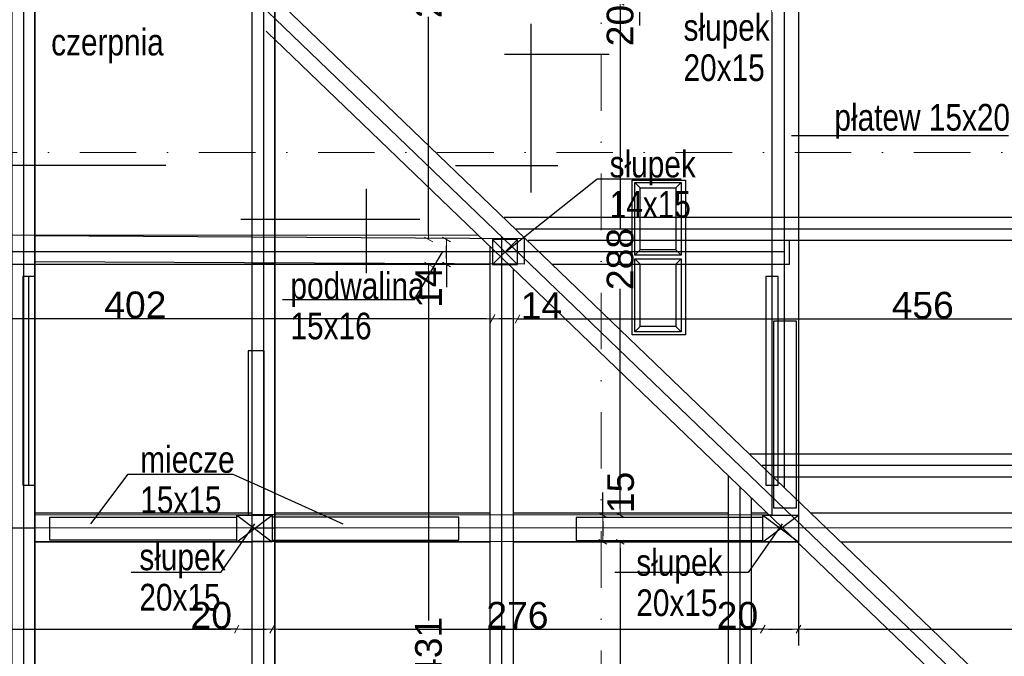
# Model space of a CAD drawing. Header units: millimetres. Extents: x 77315 to 2132699, y -120257 to -89040.
# Tile 47 of 56: x 646808 to 652347, y -114449 to -110870. Entities that reach past the tile are written whole.
import ezdxf

# ---------------------------------------------------------------- set-up
doc = ezdxf.new("R2010")
doc.units = ezdxf.units.MM
doc.header["$MEASUREMENT"] = 0
doc.linetypes.add('Dot & Dashed', pattern=[670.277762, 317.5, -176.388889, 0, -176.388874])
for name, color, linetype in [('DIM MALY', 7, 'Continuous'), ('drewno', 7, 'Continuous'), ('Nowe_0', 7, 'Continuous'), ('Nowe_Interior - Lamp', 7, 'Continuous'), ('opisy inne', 7, 'Continuous'), ('OSIE', 7, 'Continuous'), ('platew', 7, 'Continuous'), ('podwaliny', 7, 'Continuous'), ('Structural - Grid', 7, 'Continuous'), ('wiezba', 7, 'Continuous')]:
    doc.layers.add(name, color=color, linetype=linetype)
doc.styles.add('STYL_AUTOMATYCZNY_2', font='arial.ttf')
doc.styles.add('STYL_AUTOMATYCZNY_3', font='arial.ttf', dxfattribs={"width": 0.8})
doc.dimstyles.new('STYL_AUTOMATYCZNY__8', dxfattribs={"dimtxt": 150, "dimasz": 34.231941, "dimexe": 0.18, "dimexo": 0.0625, "dimgap": 0, "dimtad": 1, "dimdec": 0, "dimlfac": 0.1, "dimzin": 0, "dimdsep": 46, "dimtxsty": 'STYL_AUTOMATYCZNY_2', "dimblk": 'ARROWHEAD_2', "dimblk1": 'ARROWHEAD_2', "dimblk2": 'ARROWHEAD_2', "dimcen": 0.09, "dimse1": 1, "dimse2": 1, "dimclrd": 5, "dimclre": 5, "dimclrt": 1, "dimadec": 0, "dimazin": 0, "dimtfac": 1, "dimtdec": 4, "dimtmove": 0, "dimatfit": 3, "dimfxl": 0, "dimtolj": 1, "dimtzin": 0, "dimarcsym": 0})
doc.dimstyles.new('STYL_AUTOMATYCZNY__9', dxfattribs={"dimtxt": 150, "dimasz": 34.231941, "dimexe": 0.18, "dimexo": 0.0625, "dimgap": 0, "dimtad": 1, "dimtih": 1, "dimtoh": 1, "dimdec": 0, "dimlfac": 0.1, "dimzin": 0, "dimdsep": 46, "dimtxsty": 'STYL_AUTOMATYCZNY_2', "dimblk": 'ARROWHEAD_2', "dimblk1": 'ARROWHEAD_2', "dimblk2": 'ARROWHEAD_2', "dimcen": 0.09, "dimse1": 1, "dimse2": 1, "dimclrd": 5, "dimclre": 5, "dimclrt": 1, "dimadec": 0, "dimazin": 0, "dimtfac": 1, "dimtdec": 4, "dimtmove": 0, "dimatfit": 3, "dimfxl": 0, "dimtolj": 1, "dimtzin": 0, "dimarcsym": 0})

# ---------------------------------------------------------------- blocks, each defined once
blk = doc.blocks.new('ARROWHEAD_2')
at = {"color": 0, "linetype": 'Continuous', "lineweight": 0}
for p, q in [((0, 0), (-1, 0)), ((-0.38, -0.66), (0.38, 0.66))]:
    blk.add_line(p, q, dxfattribs=at)
blk = doc.blocks.new('*D1227', base_point=(536116.7, -11361.7))
at = {"layer": 'Defpoints', "color": 0}
for p in [(648028.9, -113942.9), (648228.9, -113942.9), (648228.9, -114296.4)]:
    blk.add_point(p, dxfattribs=at)
at = {"layer": 'DIM MALY', "color": 5, "lineweight": -2}
for p, q in [((647994.6, -114296.4), (647777.7, -114296.4)), ((648028.9, -114296.4), (647994.6, -114296.4)), ((648063.1, -114296.4), (648194.6, -114296.4))]:
    blk.add_line(p, q, dxfattribs=at)
at = {"layer": 'DIM MALY', "color": 5, "lineweight": -2, "xscale": 34.23194115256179, "yscale": 34.23194115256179, "zscale": 34.23194115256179, "rotation": 180}
blk.add_blockref('ARROWHEAD_2', (648028.9, -114296.4), dxfattribs=at)
at = {"layer": 'DIM MALY', "color": 5, "lineweight": -2, "xscale": 34.23194115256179, "yscale": 34.23194115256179, "zscale": 34.23194115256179}
blk.add_blockref('ARROWHEAD_2', (648228.9, -114296.4), dxfattribs=at)
at = {"layer": 'DIM MALY', "color": 1, "insert": (647886.2, -114219.8), "char_height": 150, "attachment_point": 5, "style": 'STYL_AUTOMATYCZNY_2'}
blk.add_mtext('\\A1;20', dxfattribs=at)
blk = doc.blocks.new('*D1228', base_point=(536116.7, -11361.7))
at = {"layer": 'Defpoints', "color": 0}
for p in [(643738.9, -113934.4), (648028.9, -113942.9), (648028.9, -114296.4)]:
    blk.add_point(p, dxfattribs=at)
at = {"layer": 'DIM MALY', "color": 5, "lineweight": -2}
blk.add_line((643773.1, -114296.4), (647994.6, -114296.4), dxfattribs=at)
at = {"layer": 'DIM MALY', "color": 5, "lineweight": -2, "xscale": 34.23194115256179, "yscale": 34.23194115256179, "zscale": 34.23194115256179, "rotation": 180}
blk.add_blockref('ARROWHEAD_2', (643738.9, -114296.4), dxfattribs=at)
at = {"layer": 'DIM MALY', "color": 5, "lineweight": -2, "xscale": 34.23194115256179, "yscale": 34.23194115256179, "zscale": 34.23194115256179}
blk.add_blockref('ARROWHEAD_2', (648028.9, -114296.4), dxfattribs=at)
at = {"layer": 'DIM MALY', "color": 1, "insert": (645883.5, -114219.8), "char_height": 150, "attachment_point": 5, "style": 'STYL_AUTOMATYCZNY_2'}
blk.add_mtext('\\A1;429', dxfattribs=at)
blk = doc.blocks.new('*D1229', base_point=(536116.7, -11361.7))
at = {"layer": 'Defpoints', "color": 0}
for p in [(648028.9, -113942.9), (648228.9, -113942.9), (648228.9, -114296.4)]:
    blk.add_point(p, dxfattribs=at)
at = {"layer": 'DIM MALY', "color": 5, "lineweight": -2}
for p, q in [((647994.6, -114296.4), (647777.7, -114296.4)), ((648028.9, -114296.4), (647994.6, -114296.4)), ((648063.1, -114296.4), (648194.6, -114296.4))]:
    blk.add_line(p, q, dxfattribs=at)
at = {"layer": 'DIM MALY', "color": 5, "lineweight": -2, "xscale": 34.23194115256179, "yscale": 34.23194115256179, "zscale": 34.23194115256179, "rotation": 180}
blk.add_blockref('ARROWHEAD_2', (648028.9, -114296.4), dxfattribs=at)
at = {"layer": 'DIM MALY', "color": 5, "lineweight": -2, "xscale": 34.23194115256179, "yscale": 34.23194115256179, "zscale": 34.23194115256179}
blk.add_blockref('ARROWHEAD_2', (648228.9, -114296.4), dxfattribs=at)
at = {"layer": 'DIM MALY', "color": 1, "insert": (647886.2, -114219.8), "char_height": 150, "attachment_point": 5, "style": 'STYL_AUTOMATYCZNY_2'}
blk.add_mtext('\\A1;20', dxfattribs=at)
blk = doc.blocks.new('*D1230', base_point=(536116.7, -11361.7))
at = {"layer": 'Defpoints', "color": 0}
for p in [(648228.9, -113712.9), (650988.9, -114114.4), (650988.9, -114296.4)]:
    blk.add_point(p, dxfattribs=at)
at = {"layer": 'DIM MALY', "color": 5, "lineweight": -2}
blk.add_line((648263.1, -114296.4), (650954.7, -114296.4), dxfattribs=at)
at = {"layer": 'DIM MALY', "color": 5, "lineweight": -2, "xscale": 34.23194115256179, "yscale": 34.23194115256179, "zscale": 34.23194115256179, "rotation": 180}
blk.add_blockref('ARROWHEAD_2', (648228.9, -114296.4), dxfattribs=at)
at = {"layer": 'DIM MALY', "color": 5, "lineweight": -2, "xscale": 34.23194115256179, "yscale": 34.23194115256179, "zscale": 34.23194115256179}
blk.add_blockref('ARROWHEAD_2', (650988.9, -114296.4), dxfattribs=at)
at = {"layer": 'DIM MALY', "color": 1, "insert": (649608.5, -114219.8), "char_height": 150, "attachment_point": 5, "style": 'STYL_AUTOMATYCZNY_2'}
blk.add_mtext('\\A1;276', dxfattribs=at)
blk = doc.blocks.new('*D1231', base_point=(536116.7, -11361.7))
at = {"layer": 'Defpoints', "color": 0}
for p in [(651188.9, -113932), (650988.9, -114044.4), (651188.9, -114296.4)]:
    blk.add_point(p, dxfattribs=at)
at = {"layer": 'DIM MALY', "color": 5, "lineweight": -2}
for p, q in [((650954.7, -114296.4), (650737.8, -114296.4)), ((650988.9, -114296.4), (650954.7, -114296.4)), ((651023.1, -114296.4), (651154.7, -114296.4))]:
    blk.add_line(p, q, dxfattribs=at)
at = {"layer": 'DIM MALY', "color": 5, "lineweight": -2, "xscale": 34.23194115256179, "yscale": 34.23194115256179, "zscale": 34.23194115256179, "rotation": 180}
blk.add_blockref('ARROWHEAD_2', (650988.9, -114296.4), dxfattribs=at)
at = {"layer": 'DIM MALY', "color": 5, "lineweight": -2, "xscale": 34.23194115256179, "yscale": 34.23194115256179, "zscale": 34.23194115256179}
blk.add_blockref('ARROWHEAD_2', (651188.9, -114296.4), dxfattribs=at)
at = {"layer": 'DIM MALY', "color": 1, "insert": (650846.2, -114219.8), "char_height": 150, "attachment_point": 5, "style": 'STYL_AUTOMATYCZNY_2'}
blk.add_mtext('\\A1;20', dxfattribs=at)
blk = doc.blocks.new('*D1232', base_point=(536116.7, -11361.7))
at = {"layer": 'Defpoints', "color": 0}
for p in [(651188.9, -113922), (654168.9, -114191.6), (654168.9, -114296.4)]:
    blk.add_point(p, dxfattribs=at)
at = {"layer": 'DIM MALY', "color": 5, "lineweight": -2}
blk.add_line((651223.1, -114296.4), (654134.7, -114296.4), dxfattribs=at)
at = {"layer": 'DIM MALY', "color": 5, "lineweight": -2, "xscale": 34.23194115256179, "yscale": 34.23194115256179, "zscale": 34.23194115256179, "rotation": 180}
blk.add_blockref('ARROWHEAD_2', (651188.9, -114296.4), dxfattribs=at)
at = {"layer": 'DIM MALY', "color": 5, "lineweight": -2, "xscale": 34.23194115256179, "yscale": 34.23194115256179, "zscale": 34.23194115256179}
blk.add_blockref('ARROWHEAD_2', (654168.9, -114296.4), dxfattribs=at)
at = {"layer": 'DIM MALY', "color": 1, "insert": (652678.5, -114219.8), "char_height": 150, "attachment_point": 5, "style": 'STYL_AUTOMATYCZNY_2'}
blk.add_mtext('\\A1;298', dxfattribs=at)
blk = doc.blocks.new('*D1248', base_point=(536116.7, -11361.7))
at = {"layer": 'Defpoints', "color": 0}
for p in [(652735.3, -113805.5), (650186.6, -116556.9), (650262.8, -116556.9)]:
    blk.add_point(p, dxfattribs=at)
at = {"layer": 'DIM MALY', "color": 5, "lineweight": -2}
for p, q in [((650186.6, -113839.7), (650186.6, -115014)), ((650186.6, -116522.6), (650186.6, -115349.1))]:
    blk.add_line(p, q, dxfattribs=at)
at = {"layer": 'DIM MALY', "color": 5, "lineweight": -2, "xscale": 34.23194115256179, "yscale": 34.23194115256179, "zscale": 34.23194115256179}
for p, rotation in [((650186.6, -113805.5), 90), ((650186.6, -116556.9), 270)]:
    blk.add_blockref('ARROWHEAD_2', p, dxfattribs=dict(at, rotation=rotation))
at = {"layer": 'DIM MALY', "color": 1, "insert": (650186.6, -115181.5), "char_height": 150, "attachment_point": 5, "rotation": 90, "style": 'STYL_AUTOMATYCZNY_2'}
blk.add_mtext('\\A1;275', dxfattribs=at)
blk = doc.blocks.new('*D1253', base_point=(536116.7, -11361.7))
at = {"layer": 'Defpoints', "color": 0}
for p in [(649468.8, -112329), (649608.8, -112329), (649468.8, -112552.9)]:
    blk.add_point(p, dxfattribs=at)
at = {"layer": 'DIM MALY', "color": 5, "lineweight": -2}
for p, q in [((649574.6, -112552.9), (649503, -112552.9)), ((649608.8, -112552.9), (649643, -112552.9)), ((649643, -112552.9), (649843.2, -112552.9))]:
    blk.add_line(p, q, dxfattribs=at)
at = {"layer": 'DIM MALY', "color": 5, "lineweight": -2, "xscale": 34.23194115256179, "yscale": 34.23194115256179, "zscale": 34.23194115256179, "rotation": 180}
blk.add_blockref('ARROWHEAD_2', (649468.8, -112552.9), dxfattribs=at)
at = {"layer": 'DIM MALY', "color": 5, "lineweight": -2, "xscale": 34.23194115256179, "yscale": 34.23194115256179, "zscale": 34.23194115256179}
blk.add_blockref('ARROWHEAD_2', (649608.8, -112552.9), dxfattribs=at)
at = {"layer": 'DIM MALY', "color": 1, "insert": (649743.1, -112477.6), "char_height": 150, "attachment_point": 5, "style": 'STYL_AUTOMATYCZNY_2'}
blk.add_mtext('\\A1;14', dxfattribs=at)
blk = doc.blocks.new('*D1267', base_point=(536116.7, -11361.7))
at = {"layer": 'Defpoints', "color": 0}
for p in [(650294.4, -113655.3), (649905.9, -113805.5), (650088.5, -113805.5)]:
    blk.add_point(p, dxfattribs=at)
at = {"layer": 'DIM MALY', "color": 5, "lineweight": -2}
for p, q in [((650088.5, -113655.3), (650088.5, -113528.1)), ((650088.5, -113689.5), (650088.5, -113771.2))]:
    blk.add_line(p, q, dxfattribs=at)
at = {"layer": 'DIM MALY', "color": 5, "lineweight": -2, "xscale": 34.23194115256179, "yscale": 34.23194115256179, "zscale": 34.23194115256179}
for p, rotation in [((650088.5, -113655.3), 90), ((650088.5, -113805.5), 270)]:
    blk.add_blockref('ARROWHEAD_2', p, dxfattribs=dict(at, rotation=rotation))
at = {"layer": 'DIM MALY', "color": 1, "insert": (650189.4, -113528.1), "char_height": 150, "attachment_point": 5, "rotation": 90, "style": 'STYL_AUTOMATYCZNY_2'}
blk.add_mtext('\\A1;15', dxfattribs=at)
blk = doc.blocks.new('*D1281', base_point=(536116.7, -11361.7))
at = {"layer": 'Defpoints', "color": 0}
for p in [(650291.6, -110775.3), (650186.6, -113655.3), (650291.6, -113655.3)]:
    blk.add_point(p, dxfattribs=at)
at = {"layer": 'DIM MALY', "color": 5, "lineweight": -2}
for p, q in [((650186.6, -110809.5), (650186.6, -112048.5)), ((650186.6, -113621.1), (650186.6, -112382.8))]:
    blk.add_line(p, q, dxfattribs=at)
at = {"layer": 'DIM MALY', "color": 5, "lineweight": -2, "xscale": 34.23194115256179, "yscale": 34.23194115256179, "zscale": 34.23194115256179}
for p, rotation in [((650186.6, -110775.3), 90), ((650186.6, -113655.3), 270)]:
    blk.add_blockref('ARROWHEAD_2', p, dxfattribs=dict(at, rotation=rotation))
at = {"layer": 'DIM MALY', "color": 1, "insert": (650186.6, -112215.7), "char_height": 150, "attachment_point": 5, "rotation": 90, "style": 'STYL_AUTOMATYCZNY_2'}
blk.add_mtext('\\A1;288', dxfattribs=at)
blk = doc.blocks.new('*D1420', base_point=(536116.7, -11361.7))
at = {"layer": 'Defpoints', "color": 0}
for p in [(648178.9, -112463.3), (649518.9, -117566.5), (649518.9, -117661.9)]:
    blk.add_point(p, dxfattribs=at)
at = {"layer": 'DIM MALY', "color": 5, "lineweight": -2}
blk.add_line((648213.1, -117661.9), (649484.7, -117661.9), dxfattribs=at)
at = {"layer": 'DIM MALY', "color": 5, "lineweight": -2, "xscale": 34.23194115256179, "yscale": 34.23194115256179, "zscale": 34.23194115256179, "rotation": 180}
blk.add_blockref('ARROWHEAD_2', (648178.9, -117661.9), dxfattribs=at)
at = {"layer": 'DIM MALY', "color": 5, "lineweight": -2, "xscale": 34.23194115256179, "yscale": 34.23194115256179, "zscale": 34.23194115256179}
blk.add_blockref('ARROWHEAD_2', (649518.9, -117661.9), dxfattribs=at)
at = {"layer": 'DIM MALY', "color": 1, "insert": (648848.5, -117585.2), "char_height": 150, "attachment_point": 5, "style": 'STYL_AUTOMATYCZNY_2'}
blk.add_mtext('\\A1;134', dxfattribs=at)
blk = doc.blocks.new('*D1423', base_point=(536116.7, -11361.7))
at = {"layer": 'Defpoints', "color": 0}
for p in [(648178.9, -112463.3), (648178.9, -117661.9), (646867.6, -117809.2)]:
    blk.add_point(p, dxfattribs=at)
at = {"layer": 'DIM MALY', "color": 5, "lineweight": -2}
blk.add_line((646901.8, -117661.9), (648144.7, -117661.9), dxfattribs=at)
at = {"layer": 'DIM MALY', "color": 5, "lineweight": -2, "xscale": 34.23194115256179, "yscale": 34.23194115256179, "zscale": 34.23194115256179, "rotation": 180}
blk.add_blockref('ARROWHEAD_2', (646867.6, -117661.9), dxfattribs=at)
at = {"layer": 'DIM MALY', "color": 5, "lineweight": -2, "xscale": 34.23194115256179, "yscale": 34.23194115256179, "zscale": 34.23194115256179}
blk.add_blockref('ARROWHEAD_2', (648178.9, -117661.9), dxfattribs=at)
at = {"layer": 'DIM MALY', "color": 1, "insert": (647522.9, -117585.2), "char_height": 150, "attachment_point": 5, "style": 'STYL_AUTOMATYCZNY_2'}
blk.add_mtext('\\A1;131', dxfattribs=at)
blk = doc.blocks.new('*D1424', base_point=(536116.7, -11361.7))
at = {"layer": 'Defpoints', "color": 0}
for p in [(648178.9, -112463.3), (649518.9, -117566.5), (649518.9, -117661.9)]:
    blk.add_point(p, dxfattribs=at)
at = {"layer": 'DIM MALY', "color": 5, "lineweight": -2}
blk.add_line((648213.1, -117661.9), (649484.7, -117661.9), dxfattribs=at)
at = {"layer": 'DIM MALY', "color": 5, "lineweight": -2, "xscale": 34.23194115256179, "yscale": 34.23194115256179, "zscale": 34.23194115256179, "rotation": 180}
blk.add_blockref('ARROWHEAD_2', (648178.9, -117661.9), dxfattribs=at)
at = {"layer": 'DIM MALY', "color": 5, "lineweight": -2, "xscale": 34.23194115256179, "yscale": 34.23194115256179, "zscale": 34.23194115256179}
blk.add_blockref('ARROWHEAD_2', (649518.9, -117661.9), dxfattribs=at)
at = {"layer": 'DIM MALY', "color": 1, "insert": (648848.5, -117585.2), "char_height": 150, "attachment_point": 5, "style": 'STYL_AUTOMATYCZNY_2'}
blk.add_mtext('\\A1;134', dxfattribs=at)
blk = doc.blocks.new('*D1428', base_point=(536116.7, -11361.7))
at = {"layer": 'Defpoints', "color": 0}
for p in [(648178.9, -112463.3), (648178.9, -117661.9), (646867.6, -117809.2)]:
    blk.add_point(p, dxfattribs=at)
at = {"layer": 'DIM MALY', "color": 5, "lineweight": -2}
blk.add_line((646901.8, -117661.9), (648144.7, -117661.9), dxfattribs=at)
at = {"layer": 'DIM MALY', "color": 5, "lineweight": -2, "xscale": 34.23194115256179, "yscale": 34.23194115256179, "zscale": 34.23194115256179, "rotation": 180}
blk.add_blockref('ARROWHEAD_2', (646867.6, -117661.9), dxfattribs=at)
at = {"layer": 'DIM MALY', "color": 5, "lineweight": -2, "xscale": 34.23194115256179, "yscale": 34.23194115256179, "zscale": 34.23194115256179}
blk.add_blockref('ARROWHEAD_2', (648178.9, -117661.9), dxfattribs=at)
at = {"layer": 'DIM MALY', "color": 1, "insert": (647522.9, -117585.2), "char_height": 150, "attachment_point": 5, "style": 'STYL_AUTOMATYCZNY_2'}
blk.add_mtext('\\A1;131', dxfattribs=at)
blk = doc.blocks.new('*D1429', base_point=(536116.7, -11361.7))
at = {"layer": 'Defpoints', "color": 0}
for p in [(648178.9, -112463.3), (649518.9, -117566.5), (649518.9, -117661.9)]:
    blk.add_point(p, dxfattribs=at)
at = {"layer": 'DIM MALY', "color": 5, "lineweight": -2}
blk.add_line((648213.1, -117661.9), (649484.7, -117661.9), dxfattribs=at)
at = {"layer": 'DIM MALY', "color": 5, "lineweight": -2, "xscale": 34.23194115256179, "yscale": 34.23194115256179, "zscale": 34.23194115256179, "rotation": 180}
blk.add_blockref('ARROWHEAD_2', (648178.9, -117661.9), dxfattribs=at)
at = {"layer": 'DIM MALY', "color": 5, "lineweight": -2, "xscale": 34.23194115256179, "yscale": 34.23194115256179, "zscale": 34.23194115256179}
blk.add_blockref('ARROWHEAD_2', (649518.9, -117661.9), dxfattribs=at)
at = {"layer": 'DIM MALY', "color": 1, "insert": (648848.5, -117585.2), "char_height": 150, "attachment_point": 5, "style": 'STYL_AUTOMATYCZNY_2'}
blk.add_mtext('\\A1;134', dxfattribs=at)
blk = doc.blocks.new('*D1434', base_point=(536116.7, -11361.7))
at = {"layer": 'Defpoints', "color": 0}
for p in [(648178.9, -112463.3), (648178.9, -117661.9), (646867.6, -117809.2)]:
    blk.add_point(p, dxfattribs=at)
at = {"layer": 'DIM MALY', "color": 5, "lineweight": -2}
blk.add_line((646901.8, -117661.9), (648144.7, -117661.9), dxfattribs=at)
at = {"layer": 'DIM MALY', "color": 5, "lineweight": -2, "xscale": 34.23194115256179, "yscale": 34.23194115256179, "zscale": 34.23194115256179, "rotation": 180}
blk.add_blockref('ARROWHEAD_2', (646867.6, -117661.9), dxfattribs=at)
at = {"layer": 'DIM MALY', "color": 5, "lineweight": -2, "xscale": 34.23194115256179, "yscale": 34.23194115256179, "zscale": 34.23194115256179}
blk.add_blockref('ARROWHEAD_2', (648178.9, -117661.9), dxfattribs=at)
at = {"layer": 'DIM MALY', "color": 1, "insert": (647522.9, -117585.2), "char_height": 150, "attachment_point": 5, "style": 'STYL_AUTOMATYCZNY_2'}
blk.add_mtext('\\A1;131', dxfattribs=at)
blk = doc.blocks.new('*D1435', base_point=(536116.7, -11361.7))
at = {"layer": 'Defpoints', "color": 0}
for p in [(648178.9, -112463.3), (649518.9, -117566.5), (649518.9, -117661.9)]:
    blk.add_point(p, dxfattribs=at)
at = {"layer": 'DIM MALY', "color": 5, "lineweight": -2}
blk.add_line((648213.1, -117661.9), (649484.7, -117661.9), dxfattribs=at)
at = {"layer": 'DIM MALY', "color": 5, "lineweight": -2, "xscale": 34.23194115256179, "yscale": 34.23194115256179, "zscale": 34.23194115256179, "rotation": 180}
blk.add_blockref('ARROWHEAD_2', (648178.9, -117661.9), dxfattribs=at)
at = {"layer": 'DIM MALY', "color": 5, "lineweight": -2, "xscale": 34.23194115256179, "yscale": 34.23194115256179, "zscale": 34.23194115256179}
blk.add_blockref('ARROWHEAD_2', (649518.9, -117661.9), dxfattribs=at)
at = {"layer": 'DIM MALY', "color": 1, "insert": (648848.5, -117585.2), "char_height": 150, "attachment_point": 5, "style": 'STYL_AUTOMATYCZNY_2'}
blk.add_mtext('\\A1;134', dxfattribs=at)
blk = doc.blocks.new('*D1457', base_point=(536116.7, -11361.7))
at = {"layer": 'Defpoints', "color": 0}
for p in [(648178.9, -112463.3), (648178.9, -117661.9), (646867.6, -117809.2)]:
    blk.add_point(p, dxfattribs=at)
at = {"layer": 'DIM MALY', "color": 5, "lineweight": -2}
blk.add_line((646901.8, -117661.9), (648144.7, -117661.9), dxfattribs=at)
at = {"layer": 'DIM MALY', "color": 5, "lineweight": -2, "xscale": 34.23194115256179, "yscale": 34.23194115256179, "zscale": 34.23194115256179, "rotation": 180}
blk.add_blockref('ARROWHEAD_2', (646867.6, -117661.9), dxfattribs=at)
at = {"layer": 'DIM MALY', "color": 5, "lineweight": -2, "xscale": 34.23194115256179, "yscale": 34.23194115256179, "zscale": 34.23194115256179}
blk.add_blockref('ARROWHEAD_2', (648178.9, -117661.9), dxfattribs=at)
at = {"layer": 'DIM MALY', "color": 1, "insert": (647522.9, -117585.2), "char_height": 150, "attachment_point": 5, "style": 'STYL_AUTOMATYCZNY_2'}
blk.add_mtext('\\A1;131', dxfattribs=at)
blk = doc.blocks.new('*D1458', base_point=(536116.7, -11361.7))
at = {"layer": 'Defpoints', "color": 0}
for p in [(648178.9, -112463.3), (649518.9, -117566.5), (649518.9, -117661.9)]:
    blk.add_point(p, dxfattribs=at)
at = {"layer": 'DIM MALY', "color": 5, "lineweight": -2}
blk.add_line((648213.1, -117661.9), (649484.7, -117661.9), dxfattribs=at)
at = {"layer": 'DIM MALY', "color": 5, "lineweight": -2, "xscale": 34.23194115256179, "yscale": 34.23194115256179, "zscale": 34.23194115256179, "rotation": 180}
blk.add_blockref('ARROWHEAD_2', (648178.9, -117661.9), dxfattribs=at)
at = {"layer": 'DIM MALY', "color": 5, "lineweight": -2, "xscale": 34.23194115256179, "yscale": 34.23194115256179, "zscale": 34.23194115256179}
blk.add_blockref('ARROWHEAD_2', (649518.9, -117661.9), dxfattribs=at)
at = {"layer": 'DIM MALY', "color": 1, "insert": (648848.5, -117585.2), "char_height": 150, "attachment_point": 5, "style": 'STYL_AUTOMATYCZNY_2'}
blk.add_mtext('\\A1;134', dxfattribs=at)
blk = doc.blocks.new('*D1570', base_point=(536116.7, -11361.7))
at = {"layer": 'Defpoints', "color": 0}
for p in [(648178.9, -112463.3), (648178.9, -117661.9), (646867.6, -117809.2)]:
    blk.add_point(p, dxfattribs=at)
at = {"layer": 'DIM MALY', "color": 5, "lineweight": -2}
blk.add_line((646901.8, -117661.9), (648144.7, -117661.9), dxfattribs=at)
at = {"layer": 'DIM MALY', "color": 5, "lineweight": -2, "xscale": 34.23194115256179, "yscale": 34.23194115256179, "zscale": 34.23194115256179, "rotation": 180}
blk.add_blockref('ARROWHEAD_2', (646867.6, -117661.9), dxfattribs=at)
at = {"layer": 'DIM MALY', "color": 5, "lineweight": -2, "xscale": 34.23194115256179, "yscale": 34.23194115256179, "zscale": 34.23194115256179}
blk.add_blockref('ARROWHEAD_2', (648178.9, -117661.9), dxfattribs=at)
at = {"layer": 'DIM MALY', "color": 1, "insert": (647522.9, -117585.2), "char_height": 150, "attachment_point": 5, "style": 'STYL_AUTOMATYCZNY_2'}
blk.add_mtext('\\A1;131', dxfattribs=at)
blk = doc.blocks.new('*D1571', base_point=(536116.7, -11361.7))
at = {"layer": 'Defpoints', "color": 0}
for p in [(648178.9, -112463.3), (649518.9, -117566.5), (649518.9, -117661.9)]:
    blk.add_point(p, dxfattribs=at)
at = {"layer": 'DIM MALY', "color": 5, "lineweight": -2}
blk.add_line((648213.1, -117661.9), (649484.7, -117661.9), dxfattribs=at)
at = {"layer": 'DIM MALY', "color": 5, "lineweight": -2, "xscale": 34.23194115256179, "yscale": 34.23194115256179, "zscale": 34.23194115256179, "rotation": 180}
blk.add_blockref('ARROWHEAD_2', (648178.9, -117661.9), dxfattribs=at)
at = {"layer": 'DIM MALY', "color": 5, "lineweight": -2, "xscale": 34.23194115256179, "yscale": 34.23194115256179, "zscale": 34.23194115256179}
blk.add_blockref('ARROWHEAD_2', (649518.9, -117661.9), dxfattribs=at)
at = {"layer": 'DIM MALY', "color": 1, "insert": (648848.5, -117585.2), "char_height": 150, "attachment_point": 5, "style": 'STYL_AUTOMATYCZNY_2'}
blk.add_mtext('\\A1;134', dxfattribs=at)
blk = doc.blocks.new('*D1636', base_point=(536116.7, -11361.7))
at = {"layer": 'Defpoints', "color": 0}
for p in [(650234.3, -110575.3), (650295.1, -110575.3), (650042.3, -110775.3)]:
    blk.add_point(p, dxfattribs=at)
at = {"layer": 'DIM MALY', "color": 5, "lineweight": -2}
for p, q in [((650295.1, -110741.1), (650295.1, -110609.5)), ((650295.1, -110775.3), (650295.1, -110903))]:
    blk.add_line(p, q, dxfattribs=at)
at = {"layer": 'DIM MALY', "color": 5, "lineweight": -2, "xscale": 34.23194115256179, "yscale": 34.23194115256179, "zscale": 34.23194115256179}
for p, rotation in [((650295.1, -110575.3), 90), ((650295.1, -110775.3), 270)]:
    blk.add_blockref('ARROWHEAD_2', p, dxfattribs=dict(at, rotation=rotation))
at = {"layer": 'DIM MALY', "color": 1, "insert": (650186.6, -110903), "char_height": 150, "attachment_point": 5, "rotation": 90, "style": 'STYL_AUTOMATYCZNY_2'}
blk.add_mtext('\\A1;20', dxfattribs=at)
blk = doc.blocks.new('*D1638', base_point=(536116.7, -11361.7))
at = {"layer": 'Defpoints', "color": 0}
for p in [(645449.4, -112300.6), (649468.8, -112329), (645449.4, -112551.1)]:
    blk.add_point(p, dxfattribs=at)
at = {"layer": 'DIM MALY', "color": 5, "lineweight": -2}
blk.add_line((649434.6, -112551.1), (645483.6, -112551.1), dxfattribs=at)
at = {"layer": 'DIM MALY', "color": 5, "lineweight": -2, "xscale": 34.23194115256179, "yscale": 34.23194115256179, "zscale": 34.23194115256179, "rotation": 180}
blk.add_blockref('ARROWHEAD_2', (645449.4, -112551.1), dxfattribs=at)
at = {"layer": 'DIM MALY', "color": 5, "lineweight": -2, "xscale": 34.23194115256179, "yscale": 34.23194115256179, "zscale": 34.23194115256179}
blk.add_blockref('ARROWHEAD_2', (649468.8, -112551.1), dxfattribs=at)
at = {"layer": 'DIM MALY', "color": 1, "insert": (647458.7, -112474.5), "char_height": 150, "attachment_point": 5, "style": 'STYL_AUTOMATYCZNY_2'}
blk.add_mtext('\\A1;402', dxfattribs=at)
blk = doc.blocks.new('*D1647', base_point=(536116.7, -11361.7))
at = {"layer": 'Defpoints', "color": 0}
for p in [(649108.9, -109265.5), (649464.7, -109265.5), (649468.8, -112106.6)]:
    blk.add_point(p, dxfattribs=at)
at = {"layer": 'DIM MALY', "color": 5, "lineweight": -2}
for p, q in [((649108.9, -109299.7), (649108.9, -110519.7)), ((649108.9, -112072.3), (649108.9, -110853.1))]:
    blk.add_line(p, q, dxfattribs=at)
at = {"layer": 'DIM MALY', "color": 5, "lineweight": -2, "xscale": 34.23194115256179, "yscale": 34.23194115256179, "zscale": 34.23194115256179}
for p, rotation in [((649108.9, -109265.5), 90), ((649108.9, -112106.6), 270)]:
    blk.add_blockref('ARROWHEAD_2', p, dxfattribs=dict(at, rotation=rotation))
at = {"layer": 'DIM MALY', "color": 1, "insert": (649108.9, -110686.4), "char_height": 150, "attachment_point": 5, "rotation": 90, "style": 'STYL_AUTOMATYCZNY_2'}
blk.add_mtext('\\A1;284', dxfattribs=at)
blk = doc.blocks.new('*D1650', base_point=(536116.7, -11361.7))
at = {"layer": 'Defpoints', "color": 0}
for p in [(649209, -112106.6), (649468.8, -112106.6), (649468.8, -112246.6)]:
    blk.add_point(p, dxfattribs=at)
at = {"layer": 'DIM MALY', "color": 5, "lineweight": -2}
for p, q in [((649209, -112212.3), (649209, -112140.8)), ((649209, -112246.6), (649209, -112374.2))]:
    blk.add_line(p, q, dxfattribs=at)
at = {"layer": 'DIM MALY', "color": 5, "lineweight": -2, "xscale": 34.23194115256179, "yscale": 34.23194115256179, "zscale": 34.23194115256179}
for p, rotation in [((649209, -112106.6), 90), ((649209, -112246.6), 270)]:
    blk.add_blockref('ARROWHEAD_2', p, dxfattribs=dict(at, rotation=rotation))
at = {"layer": 'DIM MALY', "color": 1, "insert": (649108.9, -112374.2), "char_height": 150, "attachment_point": 5, "rotation": 90, "style": 'STYL_AUTOMATYCZNY_2'}
blk.add_mtext('\\A1;14', dxfattribs=at)
blk = doc.blocks.new('*D1651', base_point=(536116.7, -11361.7))
at = {"layer": 'Defpoints', "color": 0}
for p in [(649108.9, -109265.5), (649464.7, -109265.5), (649468.8, -112106.6)]:
    blk.add_point(p, dxfattribs=at)
at = {"layer": 'DIM MALY', "color": 5, "lineweight": -2}
for p, q in [((649108.9, -109299.7), (649108.9, -110519.7)), ((649108.9, -112072.3), (649108.9, -110853.1))]:
    blk.add_line(p, q, dxfattribs=at)
at = {"layer": 'DIM MALY', "color": 5, "lineweight": -2, "xscale": 34.23194115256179, "yscale": 34.23194115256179, "zscale": 34.23194115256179}
for p, rotation in [((649108.9, -109265.5), 90), ((649108.9, -112106.6), 270)]:
    blk.add_blockref('ARROWHEAD_2', p, dxfattribs=dict(at, rotation=rotation))
at = {"layer": 'DIM MALY', "color": 1, "insert": (649108.9, -110686.4), "char_height": 150, "attachment_point": 5, "rotation": 90, "style": 'STYL_AUTOMATYCZNY_2'}
blk.add_mtext('\\A1;284', dxfattribs=at)
blk = doc.blocks.new('*D1654', base_point=(536116.7, -11361.7))
at = {"layer": 'Defpoints', "color": 0}
for p in [(649108.9, -112246.6), (649468.8, -112246.6), (649213.9, -116556.9)]:
    blk.add_point(p, dxfattribs=at)
at = {"layer": 'DIM MALY', "color": 5, "lineweight": -2}
for p, q in [((649108.9, -112280.8), (649108.9, -114247.9)), ((649108.9, -116522.6), (649108.9, -114556.4))]:
    blk.add_line(p, q, dxfattribs=at)
at = {"layer": 'DIM MALY', "color": 5, "lineweight": -2, "xscale": 34.23194115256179, "yscale": 34.23194115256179, "zscale": 34.23194115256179}
for p, rotation in [((649108.9, -112246.6), 90), ((649108.9, -116556.9), 270)]:
    blk.add_blockref('ARROWHEAD_2', p, dxfattribs=dict(at, rotation=rotation))
at = {"layer": 'DIM MALY', "color": 1, "insert": (649108.9, -114402.1), "char_height": 150, "attachment_point": 5, "rotation": 90, "style": 'STYL_AUTOMATYCZNY_2'}
blk.add_mtext('\\A1;431', dxfattribs=at)
blk = doc.blocks.new('*D1655', base_point=(536116.7, -11361.7))
at = {"layer": 'Defpoints', "color": 0}
for p in [(649209, -112106.6), (649468.8, -112106.6), (649468.8, -112246.6)]:
    blk.add_point(p, dxfattribs=at)
at = {"layer": 'DIM MALY', "color": 5, "lineweight": -2}
for p, q in [((649209, -112212.3), (649209, -112140.8)), ((649209, -112246.6), (649209, -112374.2))]:
    blk.add_line(p, q, dxfattribs=at)
at = {"layer": 'DIM MALY', "color": 5, "lineweight": -2, "xscale": 34.23194115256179, "yscale": 34.23194115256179, "zscale": 34.23194115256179}
for p, rotation in [((649209, -112106.6), 90), ((649209, -112246.6), 270)]:
    blk.add_blockref('ARROWHEAD_2', p, dxfattribs=dict(at, rotation=rotation))
at = {"layer": 'DIM MALY', "color": 1, "insert": (649108.9, -112374.2), "char_height": 150, "attachment_point": 5, "rotation": 90, "style": 'STYL_AUTOMATYCZNY_2'}
blk.add_mtext('\\A1;14', dxfattribs=at)
blk = doc.blocks.new('*D1656', base_point=(536116.7, -11361.7))
at = {"layer": 'Defpoints', "color": 0}
for p in [(649108.9, -109265.5), (649464.7, -109265.5), (649468.8, -112106.6)]:
    blk.add_point(p, dxfattribs=at)
at = {"layer": 'DIM MALY', "color": 5, "lineweight": -2}
for p, q in [((649108.9, -109299.7), (649108.9, -110519.7)), ((649108.9, -112072.3), (649108.9, -110853.1))]:
    blk.add_line(p, q, dxfattribs=at)
at = {"layer": 'DIM MALY', "color": 5, "lineweight": -2, "xscale": 34.23194115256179, "yscale": 34.23194115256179, "zscale": 34.23194115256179}
for p, rotation in [((649108.9, -109265.5), 90), ((649108.9, -112106.6), 270)]:
    blk.add_blockref('ARROWHEAD_2', p, dxfattribs=dict(at, rotation=rotation))
at = {"layer": 'DIM MALY', "color": 1, "insert": (649108.9, -110686.4), "char_height": 150, "attachment_point": 5, "rotation": 90, "style": 'STYL_AUTOMATYCZNY_2'}
blk.add_mtext('\\A1;284', dxfattribs=at)
blk = doc.blocks.new('*D1686', base_point=(536116.7, -11361.7))
at = {"layer": 'Defpoints', "color": 0}
for p in [(649608.8, -112404.4), (654168.9, -112552.9), (654168.9, -112707.1)]:
    blk.add_point(p, dxfattribs=at)
at = {"layer": 'DIM MALY', "color": 5, "lineweight": -2}
blk.add_line((649643, -112552.9), (654134.7, -112552.9), dxfattribs=at)
at = {"layer": 'DIM MALY', "color": 5, "lineweight": -2, "xscale": 34.23194115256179, "yscale": 34.23194115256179, "zscale": 34.23194115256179, "rotation": 180}
blk.add_blockref('ARROWHEAD_2', (649608.8, -112552.9), dxfattribs=at)
at = {"layer": 'DIM MALY', "color": 5, "lineweight": -2, "xscale": 34.23194115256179, "yscale": 34.23194115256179, "zscale": 34.23194115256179}
blk.add_blockref('ARROWHEAD_2', (654168.9, -112552.9), dxfattribs=at)
at = {"layer": 'DIM MALY', "color": 1, "insert": (651888.5, -112476.3), "char_height": 150, "attachment_point": 5, "style": 'STYL_AUTOMATYCZNY_2'}
blk.add_mtext('\\A1;456', dxfattribs=at)

msp = doc.modelspace()

# ---------------------------------------------------------------- linework, layer by layer
for p, q in [((649685.5, -111840.7), (649685.5, -110893.1)), ((649535.5, -111063.9), (650125, -111063.9)), ((649260.4, -111690.7), (649835.5, -111690.7)), ((648759.5, -112294.5), (648759.5, -111820.7))]:
    msp.add_line(p, q)
at = {"layer": 'DIM MALY'}
msp.add_line((651188.9, -113632.9), (651188.9, -114388.5), dxfattribs=at)
at = {"layer": 'Nowe_0'}
for points in [[(650253.9, -111772.3), (650553.9, -111772.3), (650553.9, -112642.3), (650253.9, -112642.3)], [(650269.2, -111784.6), (650529.2, -111784.6), (650529.2, -112194.6), (650269.2, -112194.6)], [(650499.2, -112164.6), (650299.2, -112164.6), (650299.2, -111814.6), (650499.2, -111814.6)], [(650269.2, -112214.6), (650529.2, -112214.6), (650529.2, -112624.6), (650269.2, -112624.6)], [(650499.2, -112594.6), (650299.2, -112594.6), (650299.2, -112244.6), (650499.2, -112244.6)]]:
    msp.add_lwpolyline(points, close=True, dxfattribs=at)
for points in [[(650299.2, -111814.6), (650269.2, -111784.6)], [(650499.2, -111814.6), (650529.2, -111784.6)], [(650299.2, -112164.6), (650269.2, -112194.6)], [(650499.2, -112164.6), (650529.2, -112194.6)], [(650299.2, -112244.6), (650269.2, -112214.6)], [(650499.2, -112244.6), (650529.2, -112214.6)], [(650299.2, -112594.6), (650269.2, -112624.6)], [(650499.2, -112594.6), (650529.2, -112624.6)]]:
    msp.add_lwpolyline(points, dxfattribs=at)
at = {"layer": 'Nowe_Interior - Lamp'}
msp.add_lwpolyline([(651006.2, -112313.4), (651006.2, -113487.4), (651075.2, -113487.4), (651075.2, -112313.4)], close=True, dxfattribs=at)
msp.add_lwpolyline([(651040.7, -113487.4), (651040.7, -112313.4)], dxfattribs=at)
at = {"layer": 'opisy inne'}
msp.add_line((652370.2, -111522.7), (651150.6, -111522.7), dxfattribs=at)
for points in [[(649540.8, -112174.6), (650056.7, -111765.3), (650529.3, -111765.3)], [(648287.3, -112443.6), (649028.9, -112443.6), (649189.1, -112173.4)], [(651098, -113705.4), (650906.3, -113977.7), (650155.9, -113977.7)]]:
    msp.add_lwpolyline(points, dxfattribs=at)
at = {"layer": 'OSIE'}
for p, q in [((651108.9, -107883.8), (651108.9, -113500)), ((649600.5, -112045.5), (654483.9, -112045.5)), ((649518.9, -112092.4), (649518.9, -116836.9)), ((650984.6, -113375.5), (654483.9, -113375.5)), ((650858.9, -113495.5), (650858.9, -116836.9))]:
    msp.add_line(p, q, dxfattribs=at)
at = {"layer": 'platew'}
for p, q in [((651038.9, -109355.5), (651038.9, -113655.4)), ((651188.9, -109355.5), (651188.9, -113805.5)), ((649646.2, -112101.8), (649646.2, -112245.5))]:
    msp.add_line(p, q, dxfattribs=at)
at = {"layer": 'podwaliny'}
for points in [[(649803.2, -112245.3), (651138.9, -112245.3), (651138.9, -112110.5)], [(650793.9, -113645.5), (649583.9, -113645.5)], [(651015, -113645.5), (650923.9, -113645.5)], [(654168.9, -113645.5), (651260.3, -113645.5)], [(649583.9, -113805.5), (651181.5, -113805.5)], [(651426.8, -113805.5), (654168.9, -113805.5)]]:
    msp.add_lwpolyline(points, dxfattribs=at)
at = {"layer": 'Structural - Grid', "linetype": 'Dot & Dashed', "lineweight": 15}
msp.add_line((650078.9, -118756.7), (650078.9, -101901.3), dxfattribs=at)
at = {"layer": 'wiezba'}
for p, q in [((649532.8, -111980.5), (654483.9, -111980.5)), ((649468.8, -112246.6), (649608.8, -112106.6)), ((649468.8, -112106.6), (649608.8, -112246.6)), ((649668.1, -112110.5), (654483.9, -112110.5)), ((649453.9, -112145.4), (649453.9, -116836.9)), ((649583.9, -112270.3), (649583.9, -116836.9)), ((650916.9, -113310.5), (654483.9, -113310.5)), ((650793.9, -113433), (650793.9, -116836.9)), ((651052.2, -113440.5), (654483.9, -113440.5)), ((650923.9, -113558), (650923.9, -116836.9)), ((650988.9, -113655.5), (651188.9, -113805.5)), ((650988.9, -113805.5), (651188.9, -113655.5))]:
    msp.add_line(p, q, dxfattribs=at)
for points in [[(649468.8, -112246.6), (649608.8, -112246.6), (649608.8, -112106.6), (649468.8, -112106.6)], [(651048.8, -112565.5), (651048.8, -113615.5), (651178.8, -113615.5), (651178.8, -112565.5)], [(650988.9, -113655.5), (651188.9, -113655.5), (651188.9, -113805.5), (650988.9, -113805.5)], [(648028.4, -113797.2), (646978.4, -113797.2), (646978.4, -113667.2), (648028.4, -113667.2)], [(649938.9, -113798.4), (650988.9, -113798.4), (650988.9, -113668.4), (649938.9, -113668.4)]]:
    msp.add_lwpolyline(points, close=True, dxfattribs=at)

# ---------------------------------------------------------------- texts
at = {"layer": 'opisy inne', "char_height": 150, "attachment_point": 1, "line_spacing_factor": 0.906268, "style": 'STYL_AUTOMATYCZNY_3'}
for s, insert in [('\\A1;{\\pql;\\fArial|b0|i0|c238|p0;\\W0.800000;słupek\\P\\pql;\\fArial|b0|i0|c238|p0;\\W0.800000;20x15}', (650542.9, -110838.1)), ('\\A1;{\\pql;\\fArial|b0|i0|c238|p0;\\W0.800000;słupek\\P\\pql;\\fArial|b0|i0|c238|p0;\\W0.800000;14x15}', (650127.2, -111607)), ('\\A1;{\\pql;\\fArial|b0|i0|c238|p0;\\W0.800000;miecze    \\P\\pql;\\fArial|b0|i0|c238|p0;\\W0.800000;15x15}', (647486.6, -113267.8)), ('\\A1;{\\pql;\\fArial|b0|i0|c238|p0;\\W0.800000;słupek\\P\\pql;\\fArial|b0|i0|c238|p0;\\W0.800000;20x15}', (650277.1, -113846.5))]:
    msp.add_mtext(s, dxfattribs=dict(at, insert=insert))
at = {"layer": 'opisy inne', "char_height": 150, "style": 'STYL_AUTOMATYCZNY_3'}
for s, insert, attachment_point in [('\\A1;{\\pql;\\fArial|b0|i0|c238|p0;\\W0.800000;czerpnia}', (646985.2, -110920.9), 1), ('\\A1;{\\pqc;\\fArial|b0|i0|c238|p0;\\W0.800000;płatew 15x20}', (651885.6, -111441.3), 5)]:
    msp.add_mtext(s, dxfattribs=dict(at, insert=insert, attachment_point=attachment_point))
at = {"layer": 'opisy inne', "insert": (648331.4, -112290.6), "char_height": 150, "width": 666.464, "attachment_point": 1, "line_spacing_factor": 0.906268, "style": 'STYL_AUTOMATYCZNY_3'}
msp.add_mtext('\\A1;{\\pql;\\fArial|b0|i0|c238|p0;\\W0.800000;podwalina \\fArial|b0|i0|c238|p0;\\W0.800000;15x16}', dxfattribs=at)

# ---------------------------------------------------------------- dimensions: what is measured, and where the dimension line sits
at = {"layer": 'DIM MALY'}
for base, p1, p2, angle, picture, middle in [((649108.9, -109265.5), (649468.8, -112106.6), (649464.7, -109265.5), 90, '*D1647', (649108.9, -110686.4)), ((649108.9, -109265.5), (649468.8, -112106.6), (649464.7, -109265.5), 90, '*D1651', (649108.9, -110686.4)), ((649108.9, -109265.5), (649468.8, -112106.6), (649464.7, -109265.5), 90, '*D1656', (649108.9, -110686.4)), ((650295.1, -110575.3), (650042.3, -110775.3), (650234.3, -110575.3), 90, '*D1636', (650186.6, -110903)), ((650186.6, -113655.3), (650291.6, -110775.3), (650291.6, -113655.3), 270, '*D1281', (650186.6, -112215.7)), ((649209, -112106.6), (649468.8, -112246.6), (649468.8, -112106.6), 90, '*D1650', (649108.9, -112374.2)), ((649209, -112106.6), (649468.8, -112246.6), (649468.8, -112106.6), 90, '*D1655', (649108.9, -112374.2)), ((649108.9, -112246.6), (649213.9, -116556.9), (649468.8, -112246.6), 90, '*D1654', (649108.9, -114402.1)), ((650088.5, -113805.5), (650294.4, -113655.3), (649905.9, -113805.5), 270, '*D1267', (650189.4, -113528.1)), ((650186.6, -116556.9), (652735.3, -113805.5), (650262.8, -116556.9), 270, '*D1248', (650186.6, -115181.5))]:
    dim = msp.add_linear_dim(base=base, p1=p1, p2=p2, angle=angle, dimstyle='STYL_AUTOMATYCZNY__8', dxfattribs=at)
    dim.commit()
    dim.dimension.update_dxf_attribs({"geometry": picture, "text_midpoint": middle, "dimtype": 160, "text_rotation": 90})
dim = msp.add_linear_dim(base=(649468.8, -112552.9), p1=(649608.8, -112329), p2=(649468.8, -112329), angle=180, dimstyle='STYL_AUTOMATYCZNY__9', dxfattribs=at)
dim.commit()
dim.dimension.update_dxf_attribs({"geometry": '*D1253', "text_midpoint": (649743.1, -112552.9), "dimtype": 160})
for base, p1, p2, picture, middle in [((654168.9, -112552.9), (649608.8, -112404.4), (654168.9, -112707.1), '*D1686', (651888.5, -112552.9)), ((651188.9, -114296.4), (650988.9, -114044.4), (651188.9, -113932), '*D1231', (650846.2, -114296.4)), ((654168.9, -114296.4), (651188.9, -113922), (654168.9, -114191.6), '*D1232', (652678.5, -114296.4))]:
    dim = msp.add_linear_dim(base=base, p1=p1, p2=p2, dimstyle='STYL_AUTOMATYCZNY__9', dxfattribs=at)
    dim.commit()
    dim.dimension.update_dxf_attribs({"geometry": picture, "text_midpoint": middle, "dimtype": 160})

# ---------------------------------------------------------------- wipeouts: each hides what was drawn before it
at = {"ltscale": 2625039.325442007}
msp.add_wipeout([(646763.9, -104546.9), (646763.9, -116836.4), (646893.9, -116836.4), (646893.9, -104546.9)], dxfattribs=at).dxf.layer = 'drewno'
at = {"ltscale": 2630361.89500357}
msp.add_wipeout([(648113.9, -104546.9), (648113.9, -116836.4), (648243.9, -116836.4), (648243.9, -104546.9)], dxfattribs=at).dxf.layer = 'drewno'

# ---------------------------------------------------------------- next in the draw order: linework, layer by layer
for p, q in [((647630.9, -111690.7), (646624.5, -111690.7)), ((649059, -111994.2), (648052.6, -111994.2))]:
    msp.add_line(p, q)
at = {"layer": 'drewno', "flags": 128}
for points in [[(646763.9, -104546.9), (646763.9, -116836.4), (646893.9, -116836.4), (646893.9, -104546.9)], [(648113.9, -104546.9), (648113.9, -116836.4), (648243.9, -116836.4), (648243.9, -104546.9)]]:
    msp.add_lwpolyline(points, close=True, dxfattribs=at)
at = {"layer": 'Nowe_Interior - Lamp'}
msp.add_lwpolyline([(646824.9, -112313.4), (646824.9, -113487.4), (646893.9, -113487.4), (646893.9, -112313.4)], close=True, dxfattribs=at)
msp.add_lwpolyline([(646859.4, -113487.4), (646859.4, -112313.4)], dxfattribs=at)
at = {"layer": 'opisy inne'}
for points in [[(647208.2, -113705.5), (647418.5, -113425.7), (648006.4, -113425.7), (648625.6, -113705.4)], [(648128.9, -113705.4), (647937.2, -113977.7), (647435.3, -113977.7)]]:
    msp.add_lwpolyline(points, dxfattribs=at)
at = {"layer": 'OSIE'}
for p, q in [((646828.9, -104610.4), (646828.9, -116836.4)), ((648178.9, -104646.9), (648178.9, -116836.4)), ((654216.4, -116603.9), (648193.9, -110816.7)), ((651108.9, -112174.6), (643298.7, -112174.6)), ((654168.9, -113725.4), (644807.4, -113730.5))]:
    msp.add_line(p, q, dxfattribs=at)
at = {"layer": 'platew'}
for p, q in [((649646.2, -112101.8), (646893.9, -112086)), ((649646.2, -112245.5), (646893.9, -112232.4)), ((651038.9, -113655.4), (646893.9, -113654.6)), ((651188.9, -113805.5), (646893.9, -113804.6))]:
    msp.add_line(p, q, dxfattribs=at)
at = {"layer": 'podwaliny'}
for points in [[(649387.3, -112081.4), (645283.9, -112084)], [(645283.9, -112245.3), (649453.9, -112245.3)], [(648113.9, -113645.5), (646893.9, -113645.5)], [(649453.9, -113645.5), (648243.9, -113645.5)], [(646893.9, -113805.5), (648113.9, -113805.5)], [(648243.9, -113805.5), (649453.9, -113805.5)]]:
    msp.add_lwpolyline(points, dxfattribs=at)
at = {"layer": 'Structural - Grid', "linetype": 'Dot & Dashed', "lineweight": 15}
msp.add_line((654837.9, -111616.6), (616893.5, -111616.6), dxfattribs=at)
at = {"layer": 'wiezba'}
for p, q in [((646893.9, -104546.9), (646893.9, -116836.4)), ((648113.9, -104546.9), (648113.9, -116836.4)), ((648243.9, -104546.9), (648243.9, -116836.4)), ((654456.4, -116716.6), (648193.9, -110698.9)), ((654336.2, -116836.9), (648193.9, -110934.6)), ((648028.9, -113655.5), (648228.9, -113805.5)), ((648028.9, -113805.5), (648228.9, -113655.5))]:
    msp.add_line(p, q, dxfattribs=at)
for points in [[(648184.4, -113654.9), (648184.4, -112731.3), (648094.4, -112731.3), (648094.4, -113654.8)], [(648028.9, -113655.5), (648228.9, -113655.5), (648228.9, -113805.5), (648028.9, -113805.5)], [(648228.4, -113796.4), (649278.4, -113796.4), (649278.4, -113666.4), (648228.4, -113666.4)]]:
    msp.add_lwpolyline(points, close=True, dxfattribs=at)

# ---------------------------------------------------------------- next in the draw order: texts
at = {"layer": 'opisy inne', "insert": (647481.5, -113815.4), "char_height": 150, "attachment_point": 1, "line_spacing_factor": 0.906268, "style": 'STYL_AUTOMATYCZNY_3'}
msp.add_mtext('\\A1;{\\pql;\\fArial|b0|i0|c238|p0;\\W0.800000;słupek\\P\\pql;\\fArial|b0|i0|c238|p0;\\W0.800000;20x15}', dxfattribs=at)

# ---------------------------------------------------------------- next in the draw order: dimensions: what is measured, and where the dimension line sits
at = {"layer": 'DIM MALY'}
dim = msp.add_linear_dim(base=(645449.4, -112551.1), p1=(649468.8, -112329), p2=(645449.4, -112300.6), angle=180, dimstyle='STYL_AUTOMATYCZNY__9', dxfattribs=at)
dim.commit()
dim.dimension.update_dxf_attribs({"geometry": '*D1638', "text_midpoint": (647458.7, -112551.1), "dimtype": 160})
for base, p1, p2, picture, middle in [((648178.9, -117661.9), (646867.6, -117809.2), (648178.9, -112463.3), '*D1423', (647522.9, -117661.9)), ((648178.9, -117661.9), (646867.6, -117809.2), (648178.9, -112463.3), '*D1428', (647522.9, -117661.9)), ((648178.9, -117661.9), (646867.6, -117809.2), (648178.9, -112463.3), '*D1434', (647522.9, -117661.9)), ((648178.9, -117661.9), (646867.6, -117809.2), (648178.9, -112463.3), '*D1457', (647522.9, -117661.9)), ((648178.9, -117661.9), (646867.6, -117809.2), (648178.9, -112463.3), '*D1570', (647522.9, -117661.9)), ((649518.9, -117661.9), (648178.9, -112463.3), (649518.9, -117566.5), '*D1420', (648848.5, -117661.9)), ((649518.9, -117661.9), (648178.9, -112463.3), (649518.9, -117566.5), '*D1424', (648848.5, -117661.9)), ((649518.9, -117661.9), (648178.9, -112463.3), (649518.9, -117566.5), '*D1429', (648848.5, -117661.9)), ((649518.9, -117661.9), (648178.9, -112463.3), (649518.9, -117566.5), '*D1435', (648848.5, -117661.9)), ((649518.9, -117661.9), (648178.9, -112463.3), (649518.9, -117566.5), '*D1458', (648848.5, -117661.9)), ((649518.9, -117661.9), (648178.9, -112463.3), (649518.9, -117566.5), '*D1571', (648848.5, -117661.9)), ((650988.9, -114296.4), (648228.9, -113712.9), (650988.9, -114114.4), '*D1230', (649608.5, -114296.4)), ((648028.9, -114296.4), (643738.9, -113934.4), (648028.9, -113942.9), '*D1228', (645883.5, -114296.4)), ((648228.9, -114296.4), (648028.9, -113942.9), (648228.9, -113942.9), '*D1227', (647886.2, -114296.4)), ((648228.9, -114296.4), (648028.9, -113942.9), (648228.9, -113942.9), '*D1229', (647886.2, -114296.4))]:
    dim = msp.add_linear_dim(base=base, p1=p1, p2=p2, dimstyle='STYL_AUTOMATYCZNY__9', dxfattribs=at)
    dim.commit()
    dim.dimension.update_dxf_attribs({"geometry": picture, "text_midpoint": middle, "dimtype": 160})

doc.saveas('drawing.dxf')
